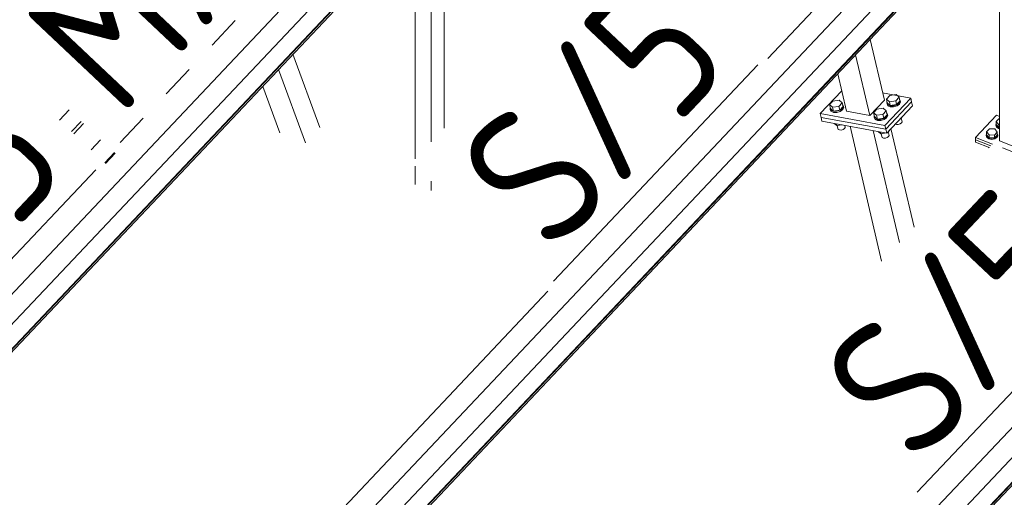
# Model space of a CAD drawing. Header units: millimetres. Extents: x -681 to 506, y -45 to 794.
# Tile 55 of 113: x -450 to -415, y 366 to 383. Entities that reach past the tile are written whole.
import ezdxf

# ---------------------------------------------------------------- set-up
doc = ezdxf.new("R2010")
doc.units = ezdxf.units.MM
doc.header["$LTSCALE"] = 0.6
doc.linetypes.add('XKITLINE00', pattern=[0])
doc.linetypes.add('XKITLINE02', pattern=[4, 2, -2])
for name, color, linetype, lineweight in [('Bolt', 7, 'Continuous', 0), ('Part', 2, 'Continuous', 0), ('PartMark', 3, 'Continuous', 0)]:
    doc.layers.add(name, color=color, linetype=linetype, lineweight=lineweight)
doc.styles.add('ISOCPEUR', font='ISOCPEUR.TTF')

msp = doc.modelspace()

# ---------------------------------------------------------------- linework, layer by layer
at = {"layer": 'Bolt', "color": 3, "linetype": 'XKITLINE00', "lineweight": 0}
for p, q in [((-418.69, 380.227), (-418.464, 380.26)), ((-418.464, 380.26), (-418.357, 380.166)), ((-420.845, 379.9), (-420.725, 380.027)), ((-420.725, 380.027), (-420.498, 380.06)), ((-420.392, 379.966), (-420.512, 379.839)), ((-420.498, 380.06), (-420.392, 379.966)), ((-420.36, 379.829), (-420.392, 379.966)), ((-418.81, 380.1), (-418.69, 380.227)), ((-418.778, 379.963), (-418.81, 380.1)), ((-418.703, 380.006), (-418.81, 380.1)), ((-418.791, 379.961), (-418.782, 379.98)), ((-418.763, 379.899), (-418.791, 379.961)), ((-418.783, 379.925), (-418.791, 379.961)), ((-418.755, 379.862), (-418.783, 379.925)), ((-418.671, 379.869), (-418.778, 379.963)), ((-418.477, 380.039), (-418.703, 380.006)), ((-418.671, 379.869), (-418.703, 380.006)), ((-418.357, 380.166), (-418.477, 380.039)), ((-418.445, 379.902), (-418.477, 380.039)), ((-418.445, 379.902), (-418.325, 380.029)), ((-418.348, 379.959), (-418.439, 379.897)), ((-418.43, 379.86), (-418.339, 379.922)), ((-418.325, 380.029), (-418.357, 380.166)), ((-418.312, 380.031), (-418.348, 379.959)), ((-418.34, 380.094), (-418.312, 380.031)), ((-418.339, 379.922), (-418.303, 379.995)), ((-418.303, 379.995), (-418.312, 380.031)), ((-420.813, 379.763), (-420.845, 379.9)), ((-420.738, 379.806), (-420.845, 379.9)), ((-420.826, 379.761), (-420.817, 379.78)), ((-420.798, 379.698), (-420.826, 379.761)), ((-420.817, 379.725), (-420.826, 379.761)), ((-420.789, 379.662), (-420.817, 379.725)), ((-420.706, 379.669), (-420.813, 379.763)), ((-420.713, 379.662), (-420.798, 379.698)), ((-420.789, 379.662), (-420.704, 379.625)), ((-420.512, 379.839), (-420.738, 379.806)), ((-420.706, 379.669), (-420.738, 379.806)), ((-420.594, 379.661), (-420.713, 379.662)), ((-420.706, 379.669), (-420.479, 379.702)), ((-420.704, 379.625), (-420.586, 379.625)), ((-420.473, 379.697), (-420.594, 379.661)), ((-420.586, 379.625), (-420.465, 379.66)), ((-420.479, 379.702), (-420.512, 379.839)), ((-420.479, 379.702), (-420.36, 379.829)), ((-420.383, 379.759), (-420.473, 379.697)), ((-420.465, 379.66), (-420.374, 379.722)), ((-420.346, 379.831), (-420.383, 379.759)), ((-420.375, 379.894), (-420.346, 379.831)), ((-420.374, 379.722), (-420.338, 379.794)), ((-420.338, 379.794), (-420.346, 379.831)), ((-419.271, 379.612), (-419.151, 379.739)), ((-419.239, 379.475), (-419.271, 379.612)), ((-419.165, 379.518), (-419.271, 379.612)), ((-419.151, 379.739), (-418.925, 379.772)), ((-418.818, 379.678), (-418.938, 379.551)), ((-418.925, 379.772), (-418.818, 379.678)), ((-418.786, 379.541), (-418.818, 379.678)), ((-418.801, 379.605), (-418.773, 379.543)), ((-418.678, 379.862), (-418.763, 379.899)), ((-418.755, 379.862), (-418.67, 379.825)), ((-418.56, 379.861), (-418.678, 379.862)), ((-418.671, 379.869), (-418.445, 379.902)), ((-418.67, 379.825), (-418.551, 379.825)), ((-418.439, 379.897), (-418.56, 379.861)), ((-418.551, 379.825), (-418.43, 379.86)), ((-420.675, 379.229), (-420.584, 379.149)), ((-420.584, 379.149), (-420.6, 379.215)), ((-419.252, 379.473), (-419.243, 379.492)), ((-419.224, 379.41), (-419.252, 379.473)), ((-419.244, 379.436), (-419.252, 379.473)), ((-419.216, 379.374), (-419.244, 379.436)), ((-419.132, 379.381), (-419.239, 379.475)), ((-419.14, 379.373), (-419.224, 379.41)), ((-419.216, 379.374), (-419.131, 379.337)), ((-418.938, 379.551), (-419.165, 379.518)), ((-419.132, 379.381), (-419.165, 379.518)), ((-419.021, 379.373), (-419.14, 379.373)), ((-419.132, 379.381), (-418.906, 379.414)), ((-419.131, 379.337), (-419.012, 379.336)), ((-418.9, 379.408), (-419.021, 379.373)), ((-419.012, 379.336), (-418.891, 379.372)), ((-418.906, 379.414), (-418.938, 379.551)), ((-418.906, 379.414), (-418.786, 379.541)), ((-418.809, 379.47), (-418.9, 379.408)), ((-418.891, 379.372), (-418.801, 379.434)), ((-418.773, 379.543), (-418.809, 379.47)), ((-418.801, 379.434), (-418.764, 379.506)), ((-418.764, 379.506), (-418.773, 379.543)), ((-418.493, 379.211), (-418.45, 379.193)), ((-418.385, 379.192), (-418.319, 379.212)), ((-418.333, 379.381), (-418.323, 379.382)), ((-418.323, 379.382), (-418.325, 379.389)), ((-418.323, 379.382), (-418.203, 379.509)), ((-418.319, 379.212), (-418.27, 379.246)), ((-418.25, 379.285), (-418.283, 379.425)), ((-418.27, 379.246), (-418.25, 379.285)), ((-418.203, 379.509), (-418.205, 379.516)), ((-414.897, 379.186), (-414.883, 379.215)), ((-414.883, 379.292), (-414.784, 379.398)), ((-414.883, 379.186), (-414.883, 379.292)), ((-414.791, 379.183), (-414.883, 379.292)), ((-414.784, 379.398), (-414.762, 379.397)), ((-420.584, 379.149), (-420.392, 379.177)), ((-420.546, 379.047), (-420.57, 379.151)), ((-420.531, 379.013), (-420.546, 379.047)), ((-420.531, 379.013), (-420.484, 378.993)), ((-420.484, 378.993), (-420.42, 378.992)), ((-420.42, 378.992), (-420.354, 379.012)), ((-420.354, 379.012), (-420.304, 379.046)), ((-420.304, 379.046), (-420.284, 379.085)), ((-420.284, 379.085), (-420.302, 379.161)), ((-419.101, 378.941), (-419.011, 378.861)), ((-419.011, 378.861), (-419.026, 378.927)), ((-419.011, 378.861), (-418.818, 378.889)), ((-418.973, 378.759), (-418.997, 378.863)), ((-418.794, 378.892), (-418.784, 378.894)), ((-418.784, 378.894), (-418.786, 378.901)), ((-418.784, 378.894), (-418.664, 379.02)), ((-418.711, 378.797), (-418.744, 378.936)), ((-418.664, 379.02), (-418.666, 379.028)), ((-418.45, 379.193), (-418.385, 379.192)), ((-415.229, 378.926), (-415.129, 379.031)), ((-415.229, 378.819), (-415.229, 378.926)), ((-415.137, 378.817), (-415.229, 378.926)), ((-415.129, 379.031), (-414.937, 379.029)), ((-414.844, 378.92), (-414.944, 378.814)), ((-414.937, 379.029), (-414.844, 378.92)), ((-414.871, 379.119), (-414.897, 379.186)), ((-414.897, 379.16), (-414.897, 379.186)), ((-414.897, 379.16), (-414.871, 379.094)), ((-414.791, 379.077), (-414.883, 379.186)), ((-414.798, 379.07), (-414.871, 379.119)), ((-414.871, 379.094), (-414.798, 379.044)), ((-414.844, 378.814), (-414.844, 378.92)), ((-414.762, 379.063), (-414.798, 379.07)), ((-414.798, 379.044), (-414.762, 379.038)), ((-414.791, 379.077), (-414.791, 379.183)), ((-414.762, 379.183), (-414.791, 379.183)), ((-414.762, 379.077), (-414.791, 379.077)), ((-418.957, 378.724), (-418.973, 378.759)), ((-418.957, 378.724), (-418.911, 378.704)), ((-418.911, 378.704), (-418.846, 378.704)), ((-418.846, 378.704), (-418.78, 378.723)), ((-418.78, 378.723), (-418.731, 378.757)), ((-418.731, 378.757), (-418.711, 378.797)), ((-415.242, 378.819), (-415.229, 378.848)), ((-415.217, 378.753), (-415.242, 378.819)), ((-415.242, 378.794), (-415.242, 378.819)), ((-415.242, 378.794), (-415.217, 378.727)), ((-415.229, 378.819), (-415.137, 378.711)), ((-415.143, 378.704), (-415.217, 378.753)), ((-415.217, 378.727), (-415.143, 378.678)), ((-415.041, 378.684), (-415.143, 378.704)), ((-415.143, 378.678), (-415.041, 378.659)), ((-415.137, 378.711), (-415.137, 378.817)), ((-414.944, 378.814), (-415.137, 378.817)), ((-415.137, 378.711), (-414.944, 378.708)), ((-414.938, 378.701), (-415.041, 378.684)), ((-415.041, 378.659), (-414.938, 378.675)), ((-414.944, 378.708), (-414.844, 378.814)), ((-414.944, 378.708), (-414.944, 378.814)), ((-414.861, 378.748), (-414.938, 378.701)), ((-414.938, 378.675), (-414.861, 378.722)), ((-414.831, 378.814), (-414.861, 378.748)), ((-414.861, 378.722), (-414.831, 378.788)), ((-414.844, 378.848), (-414.831, 378.814)), ((-414.831, 378.788), (-414.831, 378.814)), ((-415.137, 378.353), (-415.155, 378.374)), ((-415.148, 378.355), (-415.148, 378.366)), ((-415.137, 378.353), (-415.137, 378.367))]:
    msp.add_line(p, q, dxfattribs=at)
at = {"layer": 'Part', "color": 2, "linetype": 'XKITLINE00', "lineweight": 0}
for p, q in [((-458.905, 363.777), (-419.709, 405.297)), ((-420.1, 403.801), (-459.296, 362.281)), ((-419.498, 403.565), (-458.694, 362.045)), ((-419.48, 403.554), (-458.676, 362.034)), ((-458.705, 361.921), (-419.509, 403.441)), ((-407.388, 398.145), (-423.055, 381.549)), ((-445.897, 356.226), (-406.701, 397.746)), ((-407.092, 396.25), (-446.288, 354.73)), ((-445.697, 354.37), (-406.501, 395.89)), ((-406.49, 396.014), (-445.686, 354.494)), ((-406.472, 396.003), (-445.668, 354.483)), ((-432.889, 348.675), (-393.693, 390.195)), ((-394.084, 388.699), (-433.28, 347.179)), ((-393.482, 388.462), (-432.678, 346.943)), ((-393.463, 388.452), (-432.66, 346.932)), ((-432.689, 346.818), (-393.493, 388.338)), ((-414.762, 378.6), (-414.762, 387.139)), ((-435.657, 377.961), (-435.657, 386.336)), ((-435.087, 378.565), (-435.087, 386.149)), ((-434.626, 379.053), (-434.626, 385.969)), ((-418.884, 380.058), (-419.393, 382.233)), ((-439.066, 379.087), (-440.032, 381.702)), ((-419.403, 379.509), (-419.912, 381.683)), ((-439.585, 378.537), (-440.551, 381.152)), ((-420.236, 379.661), (-420.551, 381.007)), ((-440.501, 378.895), (-441.114, 380.555)), ((-420.409, 380.398), (-421.178, 379.583)), ((-417.942, 380.136), (-418.946, 380.32)), ((-419.403, 379.509), (-418.884, 380.058)), ((-417.942, 380.136), (-418.864, 379.159)), ((-417.91, 379.999), (-418.832, 379.022)), ((-417.91, 379.999), (-418.832, 379.022)), ((-417.91, 379.999), (-417.942, 380.136)), ((-417.878, 379.862), (-417.91, 379.999)), ((-448.381, 379.347), (-448.037, 379.711)), ((-421.178, 379.583), (-418.864, 379.159)), ((-421.178, 379.583), (-421.146, 379.446)), ((-420.236, 379.661), (-419.403, 379.509)), ((-417.878, 379.862), (-418.8, 378.885)), ((-447.949, 378.939), (-447.604, 379.303)), ((-447.865, 378.86), (-447.521, 379.224)), ((-421.146, 379.446), (-418.832, 379.022)), ((-421.114, 379.309), (-421.146, 379.446)), ((-418.832, 379.022), (-421.146, 379.446)), ((-418.8, 378.885), (-421.114, 379.309)), ((-415.619, 378.725), (-414.869, 379.519)), ((-414.869, 379.519), (-414.762, 379.477)), ((-418.98, 374.296), (-420.111, 379.125)), ((-418.341, 374.972), (-419.278, 378.973)), ((-418.864, 379.159), (-418.832, 379.022)), ((-418.832, 379.022), (-418.8, 378.885)), ((-417.823, 375.522), (-418.648, 379.047)), ((-447.252, 378.281), (-446.908, 378.646)), ((-415.619, 378.725), (-415.619, 378.64)), ((-415.619, 378.725), (-415.019, 378.492)), ((-415.619, 378.64), (-415.619, 378.555)), ((-415.619, 378.64), (-415.078, 378.429)), ((-415.619, 378.64), (-415.078, 378.429)), ((-415.619, 378.555), (-415.137, 378.367)), ((-414.762, 378.6), (-414.192, 378.378)), ((-446.418, 378.183), (-446.762, 377.819)), ((-446.393, 378.159), (-446.737, 377.795)), ((-414.658, 378.351), (-413.624, 377.947)), ((-435.657, 377.047), (-435.657, 377.695)), ((-435.087, 376.825), (-435.087, 377.157)), ((-430.918, 373.221), (-446.585, 356.625))]:
    msp.add_line(p, q, dxfattribs=at)
at = {"layer": 'PartMark', "color": 1, "linetype": 'XKITLINE02', "lineweight": 0}
msp.add_line((-446.216, 378.543), (-436.543, 388.789), dxfattribs=at)
at = {"layer": 'PartMark', "color": 1, "linetype": 'XKITLINE00', "lineweight": 0}
for p, q in [((-430.716, 373.58), (-423.403, 381.327)), ((-454.397, 369.826), (-447.084, 377.572)), ((-417.708, 366.029), (-410.395, 373.776))]:
    msp.add_line(p, q, dxfattribs=at)

# ---------------------------------------------------------------- texts
at = {"layer": 'PartMark', "color": 1, "style": 'ISOCPEUR', "width": 0.85}
for s, p in [('M/20', (-446.241, 379.391)), ('S/5', (-430.74, 374.429)), ('S/5', (-454.421, 370.674)), ('S/5', (-417.732, 366.877))]:
    msp.add_text(s, height=5, rotation=46.6502, dxfattribs=at).set_placement(p)

doc.saveas('drawing.dxf')
